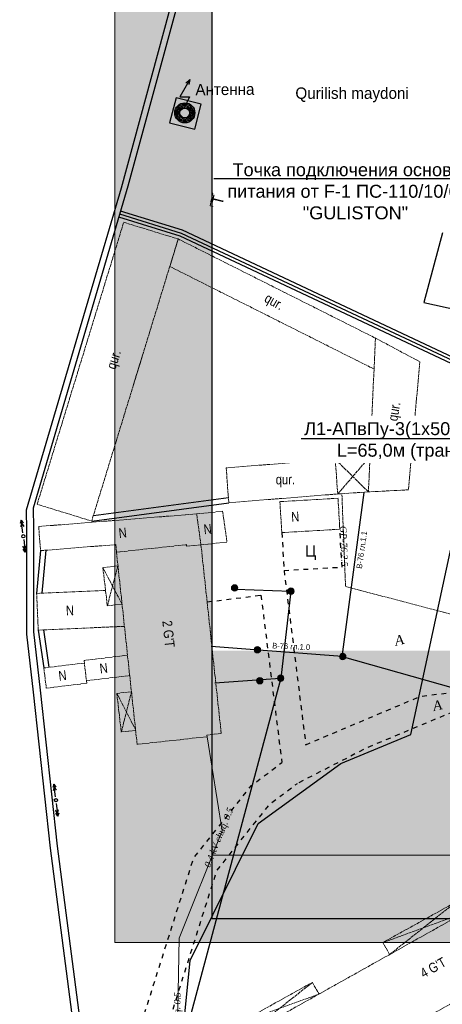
# Model space of a CAD drawing. Extents: x 352696 to 405256, y 4162769 to 4241487.
# Tile 24 of 148: x 402992 to 403057, y 4240150 to 4240302. Entities that reach past the tile are written whole.
import ezdxf
from ezdxf import colors
from ezdxf.entities.mleader import LeaderData, LeaderLine
from ezdxf.enums import TextEntityAlignment as Align
from ezdxf.math import Vec2, Vec3

# ---------------------------------------------------------------- set-up
doc = ezdxf.new("R2010")
doc.units = 0
doc.header["$LTSCALE"] = 0.5
doc.header["$MEASUREMENT"] = 0
for name, pattern in [('Build_Contour_Resid_m1', [1, 1, 0]), ('Commnctn_Gas_Line_Ground_m1', [1, 1, 0]), ('Д_ТРОТ_ТРУБА', [3, 1.5, -1.5]), ('ДОРОГИ_СТРОЯЩ', [9, 8, -1])]:
    doc.linetypes.add(name, pattern=pattern)
for name, color, linetype in [('(002) Рамка', 7, 'Continuous'), ('(007) Здания', 7, 'Continuous'), ('(014) Водопровод', 5, 'ИК_Водопровод -------в--------'), ('(017) Канализация', 33, 'KANALIS_K_1'), ('(022) Возд. Линии', 7, 'Continuous'), ('(025) Дорога', 7, 'Continuous'), ('(028) Гидротехн.', 7, 'Continuous'), ('(039) Земля', 7, 'Continuous'), ('(040) Ограда', 7, 'Continuous'), ('--Выноски', 164, 'Continuous'), ('кабель', 1, 'Continuous')]:
    doc.layers.add(name, color=color, linetype=linetype)
doc.layers.add('.', color=7, linetype='Continuous', lineweight=15)
doc.layers.add('AUTO#_ROADS_MTRAL_T', color=7, linetype='Continuous', lineweight=15, true_color=0x000000)
doc.layers.add('COMMN_OBJCT_WELL#_B', color=7, linetype='Continuous', lineweight=15, true_color=0x000000)
for name, color, linetype, true_color in [('BUILD_RESID_CNTUR_P', 7, 'Continuous', 0x000000), ('BUILD_RESID_TITLE_T', 7, 'Continuous', 0x000000), ('COMMN_OBJCT_ELCTR_L', 7, 'Continuous', 0x000000), ('COMMN_OBJCT_ELCTR_T', 7, 'Continuous', 0x000000), ('COMMN_OBJCT_GAS##_L', 7, 'Continuous', 0x000000), ('COMMN_OBJCT_GAS##_T', 7, 'Continuous', 0x000000)]:
    doc.layers.add(name, color=color, linetype=linetype, true_color=true_color)
doc.styles.add('Arial Narrow', font='arial.ttf', dxfattribs={"height": 300})
doc.styles.add('BM-431', font='txt')
doc.styles.add('P-131', font='txt')
doc.styles.add('S', font='txtwr', dxfattribs={"oblique": 15})
doc.styles.add('БМ-431 (Times New Roman К)', font='timesi.ttf', dxfattribs={"height": 1})
doc.styles.add('Р-131 (Arial Narrow)', font='ARIALN.TTF', dxfattribs={"height": 1})
doc.linetypes.add('Commnctn_Electr_Cabel_Low_Unground_m1', pattern='A,4,-2,[1,Topography.shx,S=0.7,R=45,X=0,Y=0],0.001,[1,Topography.shx,S=0.7,R=315,X=0,Y=0],8,[1,Topography.shx,S=0.7,R=135,X=0,Y=0],0.001,[1,Topography.shx,S=0.7,R=225,X=0,Y=0],-2,4', length=20.002)
doc.linetypes.add('KANALIS_K_1', pattern='A,1,[">",Standard,S=1.8,R=0,X=-0.9,Y=-0.9],3,-1,["К",Standard,S=1.8,R=0,X=-0.9,Y=-0.9],-1,10', length=16)
doc.linetypes.add('ИК_Водопровод -------в--------', pattern='A,9,-0.6,["В",Standard,S=1.2,R=0,X=0,Y=-0.6],-1.2', length=10.8)
doc.linetypes.add('ИК_Э_КАБ_ВН', pattern='A,8,-2,["<<",Standard,S=1,R=0,X=0,Y=-0.5],8,[">>",Standard,S=1,R=0,X=-1,Y=-0.5],-2', length=20)
doc.linetypes.add('ОГРАДА_V_ПРОВ', pattern='A,2.5,["v",Standard,S=1,R=0,X=0,Y=0],5,["v",Standard,S=1,R=180,X=0,Y=0],2.5', length=10)
doc.linetypes.add('ОГРАДА_ДЕР', pattern='A,2.5,["|",Standard,S=0.8,R=0,X=0,Y=-0.8],2.5', length=5)
doc.linetypes.add('ОГРАДА_М_1М', pattern='A,2.5,["о",Standard,S=1,R=0,X=0,Y=-0.35],0.5,["0",Standard,S=0.5,R=0,X=-0.3,Y=-0.25],2.5', length=5.5)

# ---------------------------------------------------------------- blocks, each defined once
blk = doc.blocks.new('I01390')
at = {"layer": '(022) Возд. Линии'}
for points in [[(0.41, 2.568), (-0.373, 1.242), (0.386, 1.228), (-0.034, 0.371)], [(0.1, 2.299), (0.41, 2.568), (0.338, 2.199)]]:
    blk.add_lwpolyline(points, dxfattribs=at)
blk.add_circle((0, 0), 0.375, dxfattribs=at)
blk = doc.blocks.new('strela1')
at = {"layer": '(022) Возд. Линии'}
for p, q in [((-2, 0), (-1.5, 0.25)), ((0, 0), (-2, 0)), ((-2, 0), (-1.5, -0.25)), ((-1.5, 0), (-1, 0.25)), ((-1.5, 0), (-1, -0.25))]:
    blk.add_line(p, q, dxfattribs=at)
blk = doc.blocks.new('strela2')
at = {"layer": '(022) Возд. Линии'}
for p, q in [((0, 0), (2, 0)), ((1.5, 0), (1, 0.25)), ((1.5, 0), (1, -0.25)), ((2, 0), (1.5, 0.25)), ((2, 0), (1.5, -0.25))]:
    blk.add_line(p, q, dxfattribs=at)
blk = doc.blocks.new('STOLB')
at = {"layer": '(022) Возд. Линии'}
blk.add_circle((0, 0), 0.25, dxfattribs=at)
blk = doc.blocks.new('Wellinspect_m1')
at = {"layer": 'COMMN_OBJCT_WELL#_B', "linetype": 'Continuous', "lineweight": 13, "true_color": 0xfffffe}
blk.add_hatch(color=7, dxfattribs=at).paths.add_polyline_path([(-1, 0, 1), (1, 0, 1)])
at = {"layer": 'COMMN_OBJCT_WELL#_B', "color": 18, "linetype": 'Continuous', "lineweight": 13, "true_color": 0x000000}
blk.add_line((-0.71, 0.71), (0.71, -0.71), dxfattribs=at)
blk.add_circle((0, 0), 1, dxfattribs=at)
blk = doc.blocks.new('wewewrwerwer')
at = {"layer": '(014) Водопровод', "flags": 128}
for points in [[(403041.68, 4240203.39), (403045.04, 4240228.79)], [(403041.68, 4240203.45), (403028.1, 4240204.47), (403021.45, 4240204.97)], [(403041.66, 4240203.42), (403108.58, 4240184.53), (403147.44, 4240173.27)]]:
    blk.add_lwpolyline(points, dxfattribs=at)
at = {"layer": '(017) Канализация', "linetype": 'KANALIS_K_1', "flags": 128}
for points in [[(403025.24, 4240213.83), (403033.75, 4240213.54), (403032.16, 4240200.09), (403017.71, 4240146.05)], [(403032.07, 4240200.03), (403021.99, 4240199.29)]]:
    blk.add_lwpolyline(points, dxfattribs=at)
at = {"layer": '(022) Возд. Линии'}
for radius in [1.55, 1.35, 1.15, 0.95]:
    blk.add_circle((403017.35, 4240287.45), radius, dxfattribs=at)
at = {"layer": '(025) Дорога', "linetype": 'Д_ТРОТ_ТРУБА'}
blk.add_lwpolyline([(403032.34, 4240222.58), (403032.68, 4240216.73), (403041.64, 4240217.25), (403041.3, 4240223.1)], dxfattribs=at)
at = {"layer": '(025) Дорога', "linetype": 'Д_ТРОТ_ТРУБА', "flags": 128}
for points in [[(403032.68, 4240216.73), (403036.03, 4240189.79)], [(403020.8, 4240211.87), (403029.12, 4240212.91)], [(403029.12, 4240212.91), (403032.34, 4240187.02)], [(403036.03, 4240189.79), (403053.79, 4240197.29), (403067.92, 4240199.01), (403102.5, 4240182.63)], [(403101.4, 4240178.71), (403068.59, 4240195.22), (403058.35, 4240194.69), (403045.49, 4240189.32), (403034.75, 4240183.82)], [(403012.37, 4240100.34), (403010.43, 4240134.05), (403010.79, 4240147.15), (403018.71, 4240172.25), (403027.66, 4240183.5), (403032.34, 4240187.02)], [(403016.49, 4240101.12), (403014.44, 4240134.48), (403014.77, 4240146.48), (403022.3, 4240170.34), (403030.47, 4240180.61), (403034.75, 4240183.82)]]:
    blk.add_lwpolyline(points, dxfattribs=at)
at = {"layer": '(028) Гидротехн.', "color": 3}
for points in [[(403026.53, 4240378.01), (403027.86, 4240365.67), (403025.74, 4240339.25), (403024.47, 4240331.18), (403017.81, 4240313.82), (403007.5, 4240275.81), (402992.84, 4240226.03), (402992.92, 4240222.96), (402992.88, 4240212.87), (402992.92, 4240206.89), (402993.91, 4240197.92), (402996.55, 4240173.8), (403007.49, 4240089.82), (403013.02, 4240058.18)], [(403027.61, 4240378.33), (403028.94, 4240365.99), (403026.82, 4240339.57), (403025.56, 4240331.51), (403018.89, 4240314.15), (403008.58, 4240276.13), (402993.92, 4240226.35), (402994.01, 4240223.28), (402993.97, 4240213.19), (402994.01, 4240207.22), (402994.99, 4240198.25), (402997.64, 4240174.12), (403008.57, 4240090.14), (403014.1, 4240058.5)], [(403136.99, 4240210.6), (403062.96, 4240247.15), (403016.84, 4240268.83), (403007.3, 4240271.8)]]:
    blk.add_lwpolyline(points, dxfattribs=at)
at = {"layer": '(028) Гидротехн.'}
for points in [[(403136.5, 4240210.26), (403062.75, 4240246.7), (403016.66, 4240268.37), (403007.15, 4240271.32)], [(403136.94, 4240211.16), (403063.18, 4240247.6), (403017.02, 4240269.3), (403007.44, 4240272.27)]]:
    blk.add_lwpolyline(points, dxfattribs=at)
at = {"layer": '(040) Ограда', "linetype": 'ОГРАДА_М_1М', "flags": 128}
blk.add_lwpolyline([(403016, 4240289.8), (403015.01, 4240285.91), (403018.88, 4240284.92), (403019.87, 4240288.81), (403016, 4240289.8)], dxfattribs=at)
at = {"layer": '(040) Ограда', "linetype": 'ОГРАДА_V_ПРОВ', "flags": 128}
blk.add_lwpolyline([(403057.13, 4240268.93), (403054.26, 4240258.15), (403065.06, 4240255.75), (403067.36, 4240266.74)], dxfattribs=at)
at = {"layer": '(040) Ограда', "flags": 128}
for points in [[(403002.97, 4240224.37), (403024.15, 4240227.2)], [(402995.09, 4240219.79), (402994.47, 4240213.18)], [(402994.72, 4240207.51), (402995.58, 4240201.66)]]:
    blk.add_lwpolyline(points, dxfattribs=at)
at = {"layer": '(040) Ограда', "linetype": 'ОГРАДА_ДЕР', "flags": 128}
for points in [[(403003.23, 4240225.21), (403024.09, 4240228)], [(402995.9, 4240219.86), (402995.28, 4240213.22)], [(402995.52, 4240207.55), (402996.37, 4240201.76)]]:
    blk.add_lwpolyline(points, dxfattribs=at)
at = {"layer": 'BUILD_RESID_CNTUR_P', "color": 18, "linetype": 'Build_Contour_Resid_m1', "lineweight": 13, "true_color": 0x000000}
for points in [[(403021.68, 4240275.05), (403023.64, 4240274.64), (403023.22, 4240272.68), (403021.26, 4240273.1)], [(403017.63, 4240220.46), (403019.85, 4240220.7), (403022.98, 4240191.53), (403020.76, 4240191.29), (403020.79, 4240191.03), (403009.99, 4240189.85), (403006.8, 4240219.54), (403017.6, 4240220.72)]]:
    blk.add_lwpolyline(points, close=True, dxfattribs=at)
at = {"layer": 'BUILD_RESID_CNTUR_P', "color": 18, "linetype": 'Build_Contour_Resid_m1', "lineweight": 13, "true_color": 0x000000, "flags": 128}
for points in [[(402994.55, 4240226.95), (403007.92, 4240270.54), (403016.34, 4240267.96), (403002.97, 4240224.37), (402994.55, 4240226.95)], [(403046.58, 4240247.85), (403015.04, 4240263.71), (403016.34, 4240267.96), (403046.8, 4240252.64)], [(403046.8, 4240252.64), (403053.64, 4240249), (403051.9, 4240229.19), (403045.71, 4240228.87), (403046.8, 4240252.64)]]:
    blk.add_lwpolyline(points, dxfattribs=at)
at = {"layer": 'BUILD_RESID_CNTUR_P', "color": 18, "linetype": 'Build_Contour_Resid_m1', "lineweight": 13, "true_color": 0x000000}
for points in [[(403009.46, 4240245.54), (403010.98, 4240250.49)], [(403040.57, 4240233.93), (403045.96, 4240234.36)], [(403045.71, 4240228.87), (403040.57, 4240233.93)], [(403040.98, 4240228.55), (403045.96, 4240234.36)], [(403040.98, 4240228.55), (403045.71, 4240228.87)], [(403032.34, 4240222.58), (403041.3, 4240223.1), (403041.02, 4240227.89), (403032.03, 4240227.36), (403032.34, 4240222.58)], [(403023.2, 4240225.87), (403023.87, 4240221.1), (403019.85, 4240220.7), (403019.18, 4240225.47), (403023.2, 4240225.87)], [(403019.18, 4240225.47), (402994.79, 4240223.52), (402995.09, 4240219.79), (403006.68, 4240220.72), (403006.8, 4240219.54)], [(403007.03, 4240217.44), (403004.7, 4240217.17), (403005.39, 4240211.26), (403007.66, 4240211.53)], [(403007.66, 4240211.53), (403004.7, 4240217.17)], [(403005.39, 4240211.26), (403007.03, 4240217.44)], [(403008.03, 4240208.09), (402994.72, 4240207.51), (402994.47, 4240213.18), (403005.11, 4240213.64)], [(403008.51, 4240203.63), (403001.79, 4240202.81), (403002.17, 4240199.68), (403008.85, 4240200.49)], [(403001.84, 4240202.42), (402995.58, 4240201.66), (402995.96, 4240198.53), (403002.22, 4240199.29), (403002.17, 4240199.68)], [(403009.12, 4240197.99), (403006.86, 4240197.73), (403007.54, 4240191.77), (403009.76, 4240192.02)], [(403009.8, 4240192.03), (403006.86, 4240197.73)], [(403007.55, 4240191.71), (403009.12, 4240197.99)], [(403094.16, 4240169.78), (403088.43, 4240179.48), (403020.51, 4240141.41), (403026.24, 4240131.71), (403094.16, 4240169.78)], [(403048.99, 4240157.37), (403047.94, 4240159.22), (403059.24, 4240165.49), (403060.28, 4240163.7)], [(403048.99, 4240157.37), (403059.24, 4240165.49)], [(403060.28, 4240163.7), (403047.94, 4240159.22)], [(403026.8, 4240144.93), (403025.75, 4240146.78), (403037.05, 4240153.05), (403038.08, 4240151.26)], [(403026.8, 4240144.93), (403037.05, 4240153.05)], [(403038.08, 4240151.26), (403025.75, 4240146.78)]]:
    blk.add_lwpolyline(points, dxfattribs=at)
at = {"layer": 'BUILD_RESID_CNTUR_P', "color": 18, "linetype": 'Build_Contour_Resid_m1', "lineweight": 13, "true_color": 0x000000, "flags": 128}
blk.add_lwpolyline([(403023.74, 4240232.58), (403024.15, 4240227.2), (403040.98, 4240228.55), (403040.57, 4240233.93)], close=True, dxfattribs=at)
at = {"layer": 'COMMN_OBJCT_ELCTR_L', "color": 1, "linetype": 'Commnctn_Electr_Cabel_Low_Unground_m1', "lineweight": 15, "true_color": 0xff0000, "flags": 128}
blk.add_lwpolyline([(403020.68, 4240117.93), (403021.7, 4240118.39), (403018.98, 4240127.49), (403016.19, 4240143.28), (403016.47, 4240159.9), (403023.14, 4240176.47), (403020.79, 4240191.03)], dxfattribs=at)
at = {"layer": 'COMMN_OBJCT_GAS##_L', "color": 30, "linetype": 'Commnctn_Gas_Line_Ground_m1', "lineweight": 15, "true_color": 0xff7d00, "flags": 128}
blk.add_lwpolyline([(403084.28, 4240202.31), (403060.66, 4240209.39), (403042.18, 4240214.24), (403041.62, 4240228.43)], dxfattribs=at)
at = {"layer": 'кабель', "color": 1, "linetype": 'ИК_Э_КАБ_ВН'}
blk.add_lwpolyline([(403018.14, 4240116.22), (403019.78, 4240116.46), (403016.33, 4240137.84), (403018.16, 4240156.44), (403028.67, 4240177.63), (403041.46, 4240186.91), (403052.28, 4240191.39), (403059.45, 4240224.8), (403070.42, 4240255.8), (403082.05, 4240311.94), (403085.43, 4240326.35), (403096.92, 4240323.35), (403102.4, 4240350.3), (403095.4, 4240351.69), (403095.4, 4240351.69)], dxfattribs=at)
at = {"layer": '(022) Возд. Линии', "xscale": 2.00000000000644, "yscale": 2.00000000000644, "zscale": 2.00000000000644, "rotation": 0.4692511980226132}
blk.add_blockref('I01390', (403017.35, 4240287.45), dxfattribs=at)
at = {"layer": '(022) Возд. Линии'}
for name, p, rotation in [('strela1', (402992.35, 4240222.52), 277.028206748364), ('strela2', (402992.47, 4240221.52), 277.028206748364), ('strela2', (402997.38, 4240181.72), 97.02820674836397), ('STOLB', (402997.44, 4240181.22), 97.02820674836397), ('strela1', (402997.5, 4240180.72), 97.02820674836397)]:
    blk.add_blockref(name, p, dxfattribs=dict(at, rotation=rotation))
blk.add_blockref('STOLB', (402992.41, 4240222.02), dxfattribs=at)
at = {"layer": 'COMMN_OBJCT_WELL#_B', "color": 18, "true_color": 0x000000, "xscale": 0.5, "yscale": 0.5, "zscale": 0.5}
for p in [(403025.05, 4240214.02), (403033.75, 4240213.53), (403028.56, 4240204.47), (403041.74, 4240203.41), (403028.93, 4240199.69), (403032.16, 4240200.08)]:
    blk.add_blockref('Wellinspect_m1', p, dxfattribs=at)
at = {"layer": '(007) Здания', "style": 'P-131'}
for s, rotation, p in [('Антенна', 0.4693, (403019, 4240290.17)), ('Т', 76.5394, (403023.15, 4240273.07))]:
    blk.add_text(s, height=1.75, rotation=rotation, dxfattribs=at).set_placement(p)
at = {"layer": '(014) Водопровод', "color": 0, "linetype": 'Continuous', "style": 'BM-431'}
for s, rotation, p in [('В-76 гл.1.1', 81.8367, (403044.7, 4240216.95)), ('В-76 гл.1.0', 357.5001, (403030.84, 4240204.68))]:
    blk.add_text(s, height=0.875, rotation=rotation, dxfattribs=at).set_placement(p)
at = {"layer": '(025) Дорога', "linetype": 'ДОРОГИ_СТРОЯЩ', "style": 'BM-431'}
blk.add_text('Ц', height=1.75, dxfattribs=at).set_placement((403035.92, 4240218.86))
at = {"layer": '(039) Земля', "style": 'P-131'}
blk.add_text('Qurilish maydoni', height=1.76, dxfattribs=at).set_placement((403034.43, 4240289.62))
at = {"color": 7, "style": 'S', "oblique": 15, "flags": 8}
blk.add_attdef('SK', (403148.11, 4240555.26), '', height=2, dxfattribs=at)
at = {"layer": 'AUTO#_ROADS_MTRAL_T', "color": 18, "true_color": 0x000000, "style": 'БМ-431 (Times New Roman К)'}
for rotation, p in [(12.1601, (403050.62, 4240205.24)), (12.5337, (403056.51, 4240195.14))]:
    blk.add_text('A', height=1.5, rotation=rotation, dxfattribs=at).set_placement(p, align=Align.CENTER)
at = {"layer": 'BUILD_RESID_TITLE_T', "color": 18, "true_color": 0x000000, "style": 'Р-131 (Arial Narrow)'}
for s, rotation, p in [('qur.', 330.5479, (403029.51, 4240258.36)), ('qur.', 71.9497, (403006.62, 4240247.7)), ('qur.', 80.2018, (403050.16, 4240239.73)), ('qur.', 0.2746, (403031.4, 4240230.03)), ('N', 3.3215, (403033.83, 4240224.26)), ('N', 6.1255, (403007.22, 4240221.73)), ('N', 5.6824, (403020.34, 4240222.32)), ('N', 2.4973, (402999.02, 4240209.77)), ("2 G'T", 276.1245, (403013.88, 4240208.9)), ('N', 6.9222, (402997.94, 4240199.66)), ('N', 6.9222, (403004.29, 4240200.82)), ("4 G'T", 29.2722, (403054.26, 4240153.68))]:
    blk.add_text(s, height=1.5, rotation=rotation, dxfattribs=at).set_placement(p)
at = {"layer": 'COMMN_OBJCT_ELCTR_T', "color": 18, "linetype": 'Continuous', "true_color": 0x000000, "style": 'БМ-431 (Times New Roman К)'}
for rotation, p in [(68.0607, (403022.72, 4240175.42)), (89.0459, (403016.25, 4240146.63))]:
    blk.add_text('0.4 kV chuq. 0.5', height=1, rotation=rotation, dxfattribs=at).set_placement(p, align=Align.MIDDLE)
at = {"layer": 'COMMN_OBJCT_GAS##_T', "color": 18, "linetype": 'Continuous', "true_color": 0x000000, "style": 'БМ-431 (Times New Roman К)'}
blk.add_text('GP-76 2.5', height=1, rotation=272.2518, dxfattribs=at).set_placement((403041.94, 4240220.47), align=Align.MIDDLE)
blk = doc.blocks.new('_None')

msp = doc.modelspace()

# ---------------------------------------------------------------- hatches: boundary and pattern name
at = {"layer": '.', "lineweight": 20, "ltscale": 100, "true_color": 0xffffff}
h = msp.add_hatch(color=7, dxfattribs=at)
h.dxf.hatch_style = 1
h.paths.add_polyline_path([(403306.7369, 4240159.2004), (403306.7369, 4240381.9504), (403006.525, 4240381.9504), (403006.525, 4240159.2004)])
h.paths.add_polyline_path([(403302.9869, 4240206.3173), (403302.9869, 4240172.6986), (403021.525, 4240172.6986), (403021.525, 4240378.2004), (403302.9869, 4240378.2004)], flags=16)
at = {"layer": '.', "linetype": 'Continuous', "lineweight": 50}
h = msp.add_hatch(color=255, dxfattribs=at)
h.dxf.hatch_style = 1
h.paths.add_polyline_path([(403021.525, 4240172.6986), (403162.2559, 4240172.6986), (403162.2559, 4240204.3153), (403021.525, 4240204.3153)])

# ---------------------------------------------------------------- linework, layer by layer
at = {"layer": '(002) Рамка', "lineweight": 0}
msp.add_lwpolyline([(403306.7369, 4240159.2004), (403306.7369, 4240381.9504), (403006.525, 4240381.9504), (403006.525, 4240159.2004)], close=True, dxfattribs=at)
at = {"layer": '.', "color": 7, "linetype": 'Continuous', "true_color": 0xffffff}
msp.add_lwpolyline([(403021.525, 4240172.6986), (403021.525, 4240378.2004), (403183.3281, 4240378.2004), (403183.3281, 4240172.6986)], close=True, dxfattribs=at)
at = {"lineweight": 30}
msp.add_lwpolyline([(403302.9869, 4240162.9504), (403302.9869, 4240378.2004), (403021.525, 4240378.2004), (403021.525, 4240162.9504)], close=True, dxfattribs=at)
at = {"color": 7, "lineweight": 20, "ltscale": 100, "true_color": 0xffffff}
msp.add_lwpolyline([(403302.9869, 4240206.3173), (403302.9869, 4240206.3173), (403302.9869, 4240172.6986), (403021.525, 4240172.6986), (403021.525, 4240378.2004), (403302.9869, 4240378.2004)], close=True, dxfattribs=at)

# ---------------------------------------------------------------- block references
at = {"color": 1, "linetype": 'Continuous', "lineweight": 50}
msp.add_blockref('wewewrwerwer', (0, 0), dxfattribs=at)

# ---------------------------------------------------------------- next in the draw order: leaders
at = {"layer": '--Выноски', "lineweight": 30}
ml = msp.add_multileader_mtext('Standard', dxfattribs=at)
ml.set_content('\\A1;{\\C5;  Точка подключения основного  питания от F-1 ПС-110/10/6 кВ "GULISTON"}', color=256, style='Arial Narrow')
ml.set_leader_properties(color=256)
ml.set_arrow_properties(name='NONE')
ml.build(insert=Vec2(0, 0))
ml.multileader.update_dxf_attribs({"has_dogleg": 0, "text_left_attachment_type": 6, "text_right_attachment_type": 6, "dogleg_length": 1, "arrow_head_size": 0})
ctx = ml.context
ctx.base_point, ctx.char_height, ctx.arrow_head_size, ctx.landing_gap_size, ctx.plane_origin = Vec3(403022.9717, 4240277.2688), 2, 0, 0.25, Vec3(402908.3659, 4240303.4336)
ctx.left_attachment, ctx.right_attachment, ctx.text_align_type = 6, 6, 1
notes = []
notes.append((ctx, [(1, (1, 1, 0), (403065.4389, 4240277.2688), (-1, 0), 1, [(1, [(403068.2259, 4240249.6118)], 0, [])])]))
ctx.mtext.insert, ctx.mtext.width, ctx.mtext.alignment, ctx.mtext.flow_direction = Vec3(403043.7053, 4240279.6688), 41.928075, 2, 5
ctx.mtext.has_bg_fill, ctx.mtext.bg_color, ctx.mtext.bg_scale_factor, ctx.mtext.bg_transparency, ctx.mtext.use_window_bg_color = 1, -1073741824, 1.5, 0, 1
ml = msp.add_multileader_mtext('Standard', dxfattribs=at)
ml.set_content('\\A1;{\\C1;Л1-АПвПу-3(1х50/16)-10кВ\\PL=65,0м (траншея)}', color=256, style='Arial Narrow')
ml.set_leader_properties(color=256)
ml.set_arrow_properties(name='NONE')
ml.build(insert=Vec2(0, 0))
ml.multileader.update_dxf_attribs({"has_dogleg": 0, "text_left_attachment_type": 6, "text_right_attachment_type": 6, "dogleg_length": 1, "arrow_head_size": 0})
ctx = ml.context
ctx.base_point, ctx.char_height, ctx.arrow_head_size, ctx.landing_gap_size, ctx.plane_origin = Vec3(403035.6313, 4240237.0574, -30.6693), 2, 0, 0.25, Vec3(403007.4324, 4240233.7243, -30.6693)
ctx.left_attachment, ctx.right_attachment, ctx.text_align_type = 6, 6, 1
notes.append((ctx, [(1, (1, 1, 0), (403071.4492, 4240237.0574, -30.6693), (-1, 0), 1, [(0, [(403078.1625, 4240243.7392, -30.6693)], 0, [])])]))
ctx.mtext.insert, ctx.mtext.width, ctx.mtext.alignment, ctx.mtext.flow_direction = Vec3(403053.0402, 4240239.6454, -30.6693), 39.2922, 2, 5
ctx.mtext.has_bg_fill, ctx.mtext.bg_color, ctx.mtext.bg_scale_factor, ctx.mtext.bg_transparency, ctx.mtext.use_window_bg_color = 1, -1073741824, 1.5, 0, 1
for ctx, leaders in notes:
    for number, flags, end, landing, length, lines in leaders:
        leader = LeaderData()
        leader.index, (leader.has_last_leader_line, leader.has_dogleg_vector, leader.attachment_direction) = number, flags
        leader.last_leader_point, leader.dogleg_vector, leader.dogleg_length = Vec3(end), Vec3(landing), length
        for number, points, colour, breaks in lines:
            line = LeaderLine()
            line.index, line.vertices, line.color, line.breaks = number, Vec3.list(points), colors.encode_raw_color(colour), breaks
            leader.lines.append(line)
        ctx.leaders.append(leader)

doc.saveas('drawing.dxf')
